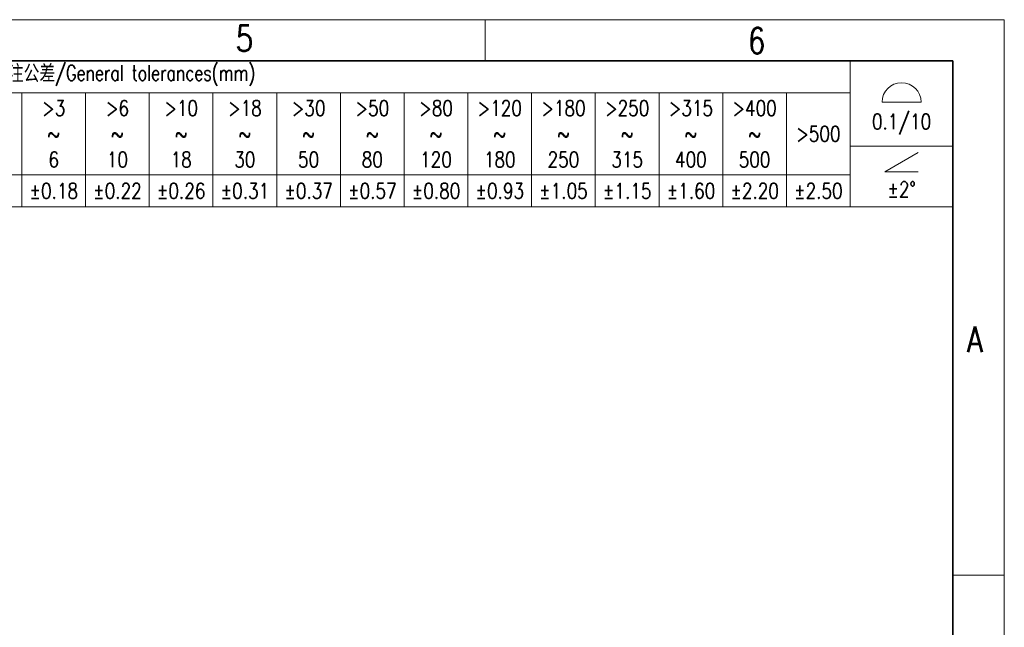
# Model space of a CAD drawing. Header units: millimetres. Extents: x 6 to 292, y 5 to 204.
# Tile 23 of 23: x 196 to 292, y 145 to 204. Entities that reach past the tile are written whole.
import ezdxf

# ---------------------------------------------------------------- set-up
doc = ezdxf.new("R2010")
doc.units = ezdxf.units.MM
for name, color, linetype in [('TEXT', 7, 'Continuous'), ('图框', 7, 'Continuous'), ('细实线', 7, 'Continuous'), ('轮廓线', 7, 'Continuous')]:
    doc.layers.add(name, color=color, linetype=linetype)
doc.layers.add('尺寸层', color=5, linetype='Continuous', lineweight=13)
doc.styles.add('SEACAD_romans_shx', font='romans.shx')

# ---------------------------------------------------------------- blocks, each defined once
blk = doc.blocks.new('Customer-technical.dft')
at = {"layer": '细实线', "color": 7, "linetype": 'Continuous', "lineweight": 13}
for p, q in [((-96.8, 0), (0, 0)), ((-10, 0), (-10, -14.2)), ((0, 0), (0, -14.2)), ((-96.8, -3.1), (-10, -3.1)), ((-90.6, -3.1), (-90.6, -14.2)), ((-84.4, -3.1), (-84.4, -14.2)), ((-78.2, -3.1), (-78.2, -14.2)), ((-72, -3.1), (-72, -14.2)), ((-65.8, -3.1), (-65.8, -14.2)), ((-59.6, -3.1), (-59.6, -14.2)), ((-53.4, -3.1), (-53.4, -14.2)), ((-47.2, -3.1), (-47.2, -14.2)), ((-41, -3.1), (-41, -14.2)), ((-34.8, -3.1), (-34.8, -14.2)), ((-28.6, -3.1), (-28.6, -14.2)), ((-22.4, -3.1), (-22.4, -14.2)), ((-16.2, -3.1), (-16.2, -14.2)), ((-6.9, -4.025), (-3.1, -4.025)), ((-10, -8.291), (0, -8.291)), ((-6.63, -10.786), (-3.37, -8.905)), ((-96.8, -11.1), (-10, -11.1)), ((-3.37, -10.786), (-6.63, -10.786)), ((-96.8, -14.2), (0, -14.2))]:
    blk.add_line(p, q, dxfattribs=at)
blk.add_arc((-5, -4.025), 1.9, 0, 180, dxfattribs=at)
at = {"layer": 'TEXT', "char_height": 1.5, "attachment_point": 5, "style": 'SEACAD_romans_shx'}
for s, insert, width in [('{\\fromans|b0||i0||c0|p34;\\C7;\\H1.5;\\W0.752; 未注公差/General tolerances(mm)}', (-81.073, -1.429), 31.45309), ('{\\fromans|b0||i0||c0|p34;\\C7;\\H1.5;\\W0.8;>3\\P}{\\fromans|b0||i0||c0|p34;\\C7;\\H1.5;\\W0.8;~\\P}{\\fromans|b0||i0||c0|p34;\\C7;\\H1.5;\\W0.8;6}', (-87.5, -7.1), 6.08001), ('{\\fromans|b0||i0||c0|p34;\\C7;\\H1.5;\\W0.8;>6\\P}{\\fromans|b0||i0||c0|p34;\\C7;\\H1.5;\\W0.8;~\\P}{\\fromans|b0||i0||c0|p34;\\C7;\\H1.5;\\W0.8;10}', (-81.3, -7.1), 6.08001), ('{\\fromans|b0||i0||c0|p34;\\C7;\\H1.5;\\W0.8;>10\\P}{\\fromans|b0||i0||c0|p34;\\C7;\\H1.5;\\W0.8;~\\P}{\\fromans|b0||i0||c0|p34;\\C7;\\H1.5;\\W0.8;18}', (-75.1, -7.1), 6.08001), ('{\\fromans|b0||i0||c0|p34;\\C7;\\H1.5;\\W0.8;>18\\P}{\\fromans|b0||i0||c0|p34;\\C7;\\H1.5;\\W0.8;~\\P}{\\fromans|b0||i0||c0|p34;\\C7;\\H1.5;\\W0.8;30}', (-68.9, -7.1), 6.08001), ('{\\fromans|b0||i0||c0|p34;\\C7;\\H1.5;\\W0.8;>30\\P}{\\fromans|b0||i0||c0|p34;\\C7;\\H1.5;\\W0.8;~\\P}{\\fromans|b0||i0||c0|p34;\\C7;\\H1.5;\\W0.8;50}', (-62.7, -7.1), 6.08001), ('{\\fromans|b0||i0||c0|p34;\\C7;\\H1.5;\\W0.8;>50\\P}{\\fromans|b0||i0||c0|p34;\\C7;\\H1.5;\\W0.8;~\\P}{\\fromans|b0||i0||c0|p34;\\C7;\\H1.5;\\W0.8;80}', (-56.5, -7.1), 6.08001), ('{\\fromans|b0||i0||c0|p34;\\C7;\\H1.5;\\W0.8;>80\\P}{\\fromans|b0||i0||c0|p34;\\C7;\\H1.5;\\W0.8;~\\P}{\\fromans|b0||i0||c0|p34;\\C7;\\H1.5;\\W0.8;120}', (-50.3, -7.1), 6.08001), ('{\\fromans|b0||i0||c0|p34;\\C7;\\H1.5;\\W0.8;>120\\P}{\\fromans|b0||i0||c0|p34;\\C7;\\H1.5;\\W0.8;~\\P}{\\fromans|b0||i0||c0|p34;\\C7;\\H1.5;\\W0.8;180}', (-44.1, -7.1), 6.08001), ('{\\fromans|b0||i0||c0|p34;\\C7;\\H1.5;\\W0.8;>180\\P}{\\fromans|b0||i0||c0|p34;\\C7;\\H1.5;\\W0.8;~\\P}{\\fromans|b0||i0||c0|p34;\\C7;\\H1.5;\\W0.8;250}', (-37.9, -7.1), 6.08001), ('{\\fromans|b0||i0||c0|p34;\\C7;\\H1.5;\\W0.8;>250\\P}{\\fromans|b0||i0||c0|p34;\\C7;\\H1.5;\\W0.8;~\\P}{\\fromans|b0||i0||c0|p34;\\C7;\\H1.5;\\W0.8;315}', (-31.7, -7.1), 6.08001), ('{\\fromans|b0||i0||c0|p34;\\C7;\\H1.5;\\W0.8;>315\\P}{\\fromans|b0||i0||c0|p34;\\C7;\\H1.5;\\W0.8;~\\P}{\\fromans|b0||i0||c0|p34;\\C7;\\H1.5;\\W0.8;400}', (-25.5, -7.1), 6.08001), ('{\\fromans|b0||i0||c0|p34;\\C7;\\H1.5;\\W0.8;>400\\P}{\\fromans|b0||i0||c0|p34;\\C7;\\H1.5;\\W0.8;~\\P}{\\fromans|b0||i0||c0|p34;\\C7;\\H1.5;\\W0.8;500}', (-19.3, -7.1), 6.08001), ('{\\fromans|b0||i0||c0|p34;\\C7;\\H1.5;\\W0.8;0.1/10}', (-5, -6.158), 10), ('{\\fromans|b0||i0||c0|p34;\\C7;\\H1.5;\\W0.8;>500}', (-13.1, -7.1), 6.08001), ('{\\fromans|b0||i0||c0|p34;\\C7;\\H1.5;\\W0.8;±0.18}', (-87.5, -12.65), 6.57956), ('{\\fromans|b0||i0||c0|p34;\\C7;\\H1.5;\\W0.8;±0.22}', (-81.3, -12.65), 6.57956), ('{\\fromans|b0||i0||c0|p34;\\C7;\\H1.5;\\W0.8;±0.26}', (-75.1, -12.65), 6.57956), ('{\\fromans|b0||i0||c0|p34;\\C7;\\H1.5;\\W0.8;±0.31}', (-68.9, -12.65), 6.57956), ('{\\fromans|b0||i0||c0|p34;\\C7;\\H1.5;\\W0.8;±0.37}', (-62.7, -12.65), 6.57956), ('{\\fromans|b0||i0||c0|p34;\\C7;\\H1.5;\\W0.8;±0.57}', (-56.5, -12.65), 6.57956), ('{\\fromans|b0||i0||c0|p34;\\C7;\\H1.5;\\W0.8;±0.80}', (-50.3, -12.65), 6.57956), ('{\\fromans|b0||i0||c0|p34;\\C7;\\H1.5;\\W0.8;±0.93}', (-44.1, -12.65), 6.57956), ('{\\fromans|b0||i0||c0|p34;\\C7;\\H1.5;\\W0.8;±1.05}', (-37.9, -12.65), 6.57956), ('{\\fromans|b0||i0||c0|p34;\\C7;\\H1.5;\\W0.8;±1.15}', (-31.7, -12.65), 6.57956), ('{\\fromans|b0||i0||c0|p34;\\C7;\\H1.5;\\W0.8;±1.60}', (-25.5, -12.65), 6.57956), ('{\\fromans|b0||i0||c0|p34;\\C7;\\H1.5;\\W0.8;±2.20}', (-19.3, -12.65), 6.57956), ('{\\fromans|b0||i0||c0|p34;\\C7;\\H1.5;\\W0.8;±2.50}', (-13.1, -12.65), 6.57956), ('{\\fromans|b0||i0||c0|p34;\\C7;\\H1.5;\\W0.8;±2°}', (-5, -12.493), 10)]:
    blk.add_mtext(s, dxfattribs=dict(at, insert=insert, width=width))
blk = doc.blocks.new('A4-drawing_frame')
at = {"layer": '细实线', "color": 7, "linetype": 'Continuous', "lineweight": 13}
for p, q in [((-286.5, 199), (0, 199)), ((-50.5, 195), (-50.5, 199)), ((0, 0), (0, 199)), ((-5, 145), (0, 145))]:
    blk.add_line(p, q, dxfattribs=at)
at = {"layer": '轮廓线', "color": 7, "linetype": 'Continuous', "lineweight": 35}
for p, q in [((-282, 195), (-5, 195)), ((-5, 195), (-5, 5))]:
    blk.add_line(p, q, dxfattribs=at)
at = {"layer": 'TEXT', "char_height": 2.5, "attachment_point": 8, "style": 'SEACAD_romans_shx'}
for s, insert, width in [('{\\fromans|b0||i0||c0|p34;\\C7;\\H2.5;\\W0.8;5}', (-73.939, 195.928), 1.88357), ('{\\fromans|b0||i0||c0|p34;\\C7;\\H2.5;\\W0.8;6}', (-24.093, 195.701), 1.88357), ('{\\fromans|b0||i0||c0|p34;\\C7;\\H2.5;\\W0.8;A}', (-2.866, 166.661), 1.79349)]:
    blk.add_mtext(s, dxfattribs=dict(at, insert=insert, width=width))

msp = doc.modelspace()

# ---------------------------------------------------------------- block references
at = {"layer": '图框', "color": 7}
msp.add_blockref('A4-drawing_frame', (292, 5), dxfattribs=at)
at = {"layer": '尺寸层'}
msp.add_blockref('Customer-technical.dft', (287, 200), dxfattribs=at)

doc.saveas('drawing.dxf')
